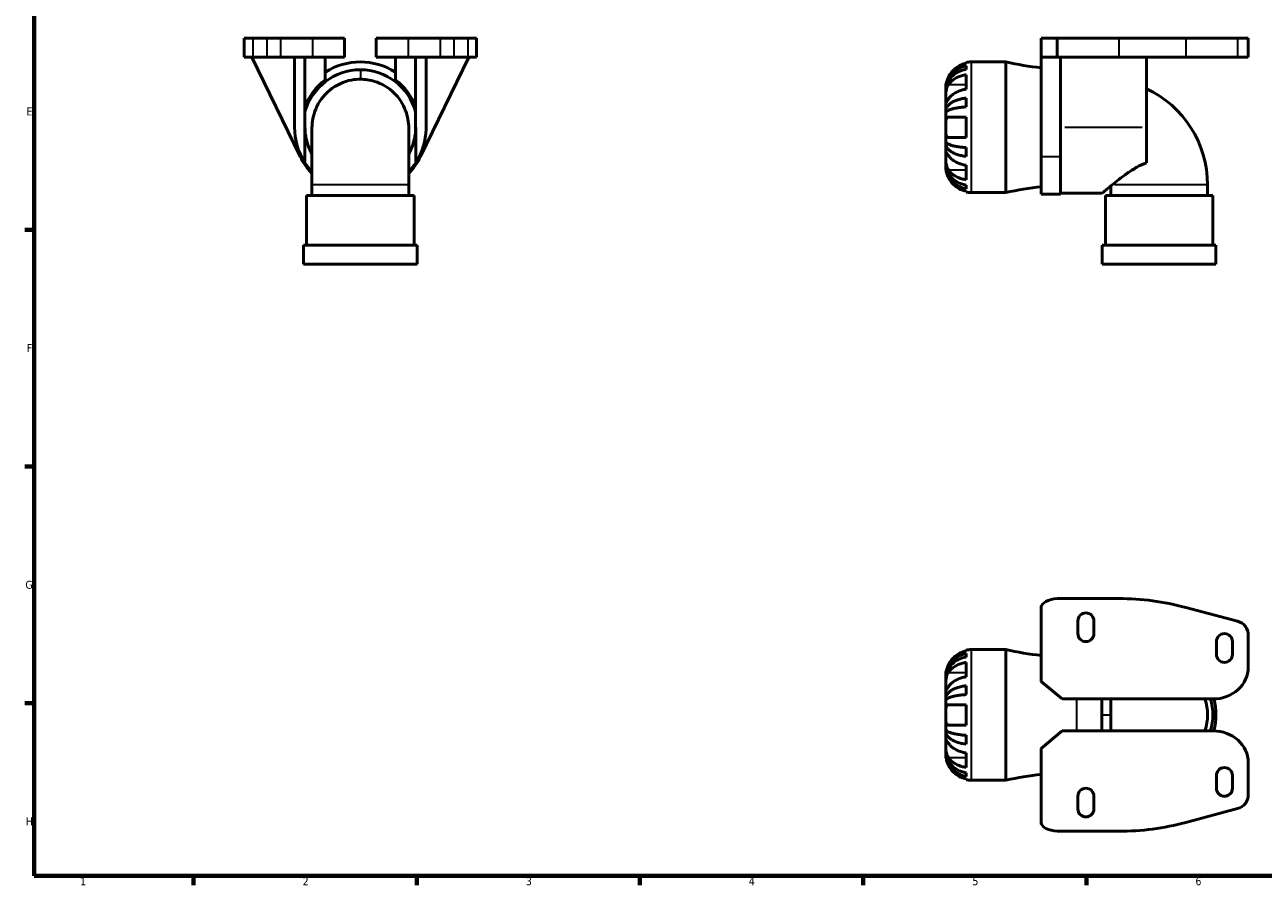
# Model space of a CAD drawing. Header units: millimetres. Extents: x 0 to 903, y 0 to 594.
# Tile 1 of 5: x 17 to 406, y 17 to 287. Entities that reach past the tile are written whole.
import ezdxf

# ---------------------------------------------------------------- set-up
doc = ezdxf.new("R2010")
doc.units = ezdxf.units.MM
for name, color, linetype, lineweight in [('Border (ISO)', 7, 'Continuous', 70), ('Visible (ISO)', 7, 'Continuous', 50), ('Visible Narrow (ISO)', 7, 'Continuous', 35)]:
    doc.layers.add(name, color=color, linetype=linetype, lineweight=lineweight)
doc.styles.add('Note Text (ISO)', font='tahoma.ttf')

# ---------------------------------------------------------------- blocks, each defined once
blk = doc.blocks.new('Borders Default Border')
at = {"layer": 'Border (ISO)'}
for p, q in [((20, 222.75), (17.1, 222.75)), ((20, 148.5), (17.1, 148.5)), ((20, 74.25), (17.1, 74.25)), ((70.08, 20), (70.08, 17.1)), ((140.17, 20), (140.17, 17.1)), ((210.25, 20), (210.25, 17.1)), ((280.33, 20), (280.33, 17.1)), ((350.42, 20), (350.42, 17.1))]:
    blk.add_line(p, q, dxfattribs=at)
at = {"layer": 'Border (ISO)', "flags": 128}
blk.add_lwpolyline([(20, 20), (20, 574), (821, 574), (821, 20), (20, 20)], dxfattribs=at)
at = {"layer": 'Border (ISO)', "color": 232, "true_color": 0xca0064, "char_height": 2.5, "attachment_point": 7, "style": 'Note Text (ISO)'}
for s, insert in [('E', (17.64, 258.63)), ('F', (17.7, 184.38)), ('G', (17.31, 110.08)), ('H', (17.44, 35.88)), ('1', (34.48, 17.1)), ('2', (104.37, 17.1)), ('3', (174.43, 17.05)), ('4', (244.42, 17.1)), ('5', (314.64, 17.05)), ('6', (384.66, 17.05))]:
    blk.add_mtext(s, dxfattribs=dict(at, insert=insert))

msp = doc.modelspace()

# ---------------------------------------------------------------- linework, layer by layer
at = {"layer": 'Visible (ISO)'}
for p, q in [((85.959, 282.927), (85.959, 276.927)), ((85.959, 282.927), (88.716, 282.927)), ((93.063, 282.927), (88.716, 282.927)), ((93.063, 282.927), (97.434, 282.927)), ((107.459, 282.927), (97.434, 282.927)), ((107.459, 282.927), (117.459, 282.927)), ((117.459, 282.927), (117.459, 276.927)), ((137.459, 282.927), (127.459, 282.927)), ((127.459, 282.927), (127.459, 276.927)), ((137.459, 282.927), (147.483, 282.927)), ((151.854, 282.927), (147.483, 282.927)), ((151.854, 282.927), (156.201, 282.927)), ((158.959, 282.927), (156.201, 282.927)), ((158.959, 282.927), (158.959, 276.927)), ((336.262, 282.927), (336.262, 277.427)), ((336.262, 282.927), (341.262, 282.927)), ((341.262, 282.927), (341.262, 276.927)), ((360.624, 282.927), (341.262, 282.927)), ((360.624, 282.927), (381.604, 282.927)), ((397.904, 282.927), (381.604, 282.927)), ((397.904, 282.927), (401.262, 282.927)), ((401.262, 282.927), (401.262, 276.927)), ((85.959, 276.927), (88.716, 276.927)), ((88.424, 276.927), (103.583, 245.75)), ((93.063, 276.927), (88.716, 276.927)), ((93.063, 276.927), (97.434, 276.927)), ((107.459, 276.927), (97.434, 276.927)), ((101.795, 276.927), (101.795, 254.927)), ((105.084, 254.927), (105.084, 276.927)), ((107.459, 276.927), (117.459, 276.927)), ((111.459, 269.802), (111.459, 276.927)), ((137.459, 276.927), (127.459, 276.927)), ((133.459, 276.927), (133.459, 269.802)), ((137.459, 276.927), (147.483, 276.927)), ((139.826, 276.927), (139.826, 254.927)), ((141.334, 245.75), (156.493, 276.927)), ((143.115, 254.377), (143.115, 276.927)), ((151.854, 276.927), (147.483, 276.927)), ((151.854, 276.927), (156.201, 276.927)), ((158.959, 276.927), (156.201, 276.927)), ((336.262, 277.427), (336.366, 277.427)), ((336.262, 245.75), (336.262, 277.427)), ((336.29, 276.927), (341.262, 276.927)), ((360.624, 276.927), (341.262, 276.927)), ((342.262, 276.927), (342.262, 245.75)), ((360.624, 276.927), (381.604, 276.927)), ((369.262, 276.927), (369.262, 254.927)), ((397.904, 276.927), (381.604, 276.927)), ((397.904, 276.927), (401.262, 276.927)), ((312.662, 275.012), (312.662, 275.266)), ((312.662, 273.095), (312.662, 274.239)), ((325.162, 275.427), (314.262, 275.427)), ((325.162, 275.427), (325.162, 234.427)), ((312.662, 266.867), (312.662, 271.392)), ((306.262, 267.427), (306.262, 266.623)), ((306.262, 266.623), (306.262, 266.317)), ((306.262, 266.623), (306.27, 266.623)), ((306.262, 266.317), (306.262, 263.766)), ((306.262, 263.766), (306.262, 260.078)), ((312.662, 261.308), (312.662, 264.07)), ((306.262, 260.078), (306.262, 259.339)), ((306.262, 260.078), (306.821, 260.078)), ((306.262, 259.339), (306.262, 254.927)), ((312.662, 251.727), (312.662, 258.127)), ((105.066, 243.77), (105.066, 254.927)), ((105.066, 254.927), (105.084, 254.927)), ((107.265, 254.701), (107.265, 236.887)), ((137.652, 236.887), (137.652, 254.701)), ((139.826, 254.927), (139.851, 254.927)), ((139.826, 254.423), (139.826, 254.927)), ((139.851, 254.927), (139.851, 243.77)), ((306.262, 254.927), (306.262, 250.516)), ((369.262, 243.77), (369.262, 254.927)), ((306.262, 250.516), (306.262, 249.777)), ((306.262, 249.777), (306.262, 246.089)), ((306.262, 249.777), (306.821, 249.777)), ((306.262, 246.089), (306.262, 243.538)), ((312.662, 245.784), (312.662, 248.546)), ((336.262, 245.75), (336.262, 233.939)), ((342.262, 233.939), (342.262, 245.75)), ((306.262, 243.538), (306.262, 243.232)), ((306.262, 243.232), (306.262, 242.427)), ((306.262, 243.232), (306.27, 243.232)), ((312.662, 238.462), (312.662, 242.988)), ((105.577, 233.527), (139.34, 233.527)), ((105.577, 233.527), (105.577, 217.927)), ((107.265, 233.527), (107.265, 236.887)), ((137.652, 233.527), (137.652, 236.887)), ((139.34, 233.527), (139.34, 217.927)), ((312.662, 235.616), (312.662, 236.76)), ((312.662, 234.589), (312.662, 234.842)), ((325.162, 234.427), (314.262, 234.427)), ((336.262, 233.939), (342.262, 233.939)), ((342.262, 234.264), (355.416, 234.264)), ((356.38, 233.527), (390.144, 233.527)), ((356.38, 233.527), (356.38, 217.927)), ((358.068, 233.527), (358.068, 236.507)), ((388.456, 233.527), (388.456, 236.887)), ((390.144, 233.527), (390.144, 217.927)), ((104.612, 217.927), (140.305, 217.927)), ((104.612, 217.927), (104.612, 211.927)), ((140.305, 217.927), (140.305, 211.927)), ((355.416, 217.927), (391.109, 217.927)), ((355.416, 217.927), (355.416, 211.927)), ((391.109, 217.927), (391.109, 211.927)), ((104.612, 211.927), (140.305, 211.927)), ((355.416, 211.927), (391.109, 211.927)), ((360.624, 107.029), (341.262, 107.029)), ((336.262, 104.806), (336.366, 104.806)), ((336.262, 104.306), (336.262, 104.806)), ((336.262, 104.306), (336.262, 81.029)), ((397.904, 99.924), (381.604, 104.271)), ((347.762, 100.029), (347.762, 96.029)), ((352.762, 96.029), (352.762, 100.029)), ((391.262, 93.529), (391.262, 89.529)), ((396.262, 89.529), (396.262, 93.529)), ((401.262, 85.529), (401.262, 95.553)), ((312.662, 90.614), (312.662, 90.867)), ((312.662, 88.696), (312.662, 89.84)), ((325.162, 91.029), (314.262, 91.029)), ((325.162, 91.029), (325.162, 50.029)), ((312.662, 82.468), (312.662, 86.994)), ((306.262, 83.029), (306.262, 82.224)), ((306.262, 82.224), (306.262, 81.918)), ((306.262, 82.224), (306.27, 82.224)), ((306.262, 81.918), (306.262, 79.368)), ((306.262, 79.368), (306.262, 75.679)), ((312.662, 76.91), (312.662, 79.672)), ((336.262, 81.029), (342.817, 75.529)), ((306.262, 75.679), (306.262, 74.94)), ((306.262, 75.679), (306.821, 75.679)), ((306.262, 74.94), (306.262, 70.529)), ((342.817, 75.529), (390.21, 75.529)), ((355.222, 75.529), (355.222, 65.529)), ((306.262, 70.529), (306.262, 66.117)), ((312.662, 67.329), (312.662, 73.729)), ((306.262, 66.117), (306.262, 65.378)), ((306.262, 65.378), (306.262, 61.69)), ((306.262, 65.378), (306.821, 65.378)), ((312.662, 61.386), (312.662, 64.148)), ((336.262, 60.029), (342.817, 65.529)), ((342.817, 65.529), (390.21, 65.529)), ((306.262, 61.69), (306.262, 59.139)), ((306.262, 59.139), (306.262, 58.833)), ((306.262, 58.833), (306.262, 58.029)), ((306.262, 58.833), (306.27, 58.833)), ((312.662, 54.064), (312.662, 58.589)), ((336.262, 36.751), (336.262, 60.029)), ((401.262, 55.529), (401.262, 45.505)), ((312.662, 51.217), (312.662, 52.361)), ((391.262, 47.529), (391.262, 51.529)), ((396.262, 51.529), (396.262, 47.529)), ((312.662, 50.19), (312.662, 50.444)), ((325.162, 50.029), (314.262, 50.029)), ((347.762, 41.029), (347.762, 45.029)), ((352.762, 45.029), (352.762, 41.029)), ((397.904, 41.133), (381.604, 36.787)), ((336.262, 36.251), (336.262, 36.751)), ((336.262, 36.251), (336.366, 36.251)), ((360.624, 34.029), (341.262, 34.029))]:
    msp.add_line(p, q, dxfattribs=at)
for centre, radius, start, end in [((122.459, 254.927), 18.04, 15.69432, 164.39185), ((122.459, 254.927), 20.5, 57.54851, 122.45149), ((314.262, 267.427), 8, 90, 101.53696), ((347.302, 373.827), 100.86, 257.31962, 263.71589), ((122.459, 254.927), 18.5, 126.48374, 159.91369), ((122.459, 254.927), 18.5, 20.15221, 53.51626), ((355.222, 236.887), 33.234, 0, 65.00984), ((122.459, 254.927), 20.663, 180, 212.67944), ((122.459, 254.927), 20.663, 327.32056, 358.47487), ((122.459, 254.927), 20.988, 205.93024, 223.62051), ((122.459, 254.927), 20.988, 316.37949, 334.06976), ((314.262, 242.427), 8, 258.46304, 270), ((347.302, 136.027), 100.86, 96.28411, 102.68038), ((350.262, 100.029), 2.5, 0, 180), ((350.262, 96.029), 2.5, 180, 0), ((393.762, 93.529), 2.5, 0, 180), ((314.262, 83.029), 8, 90, 101.53696), ((347.302, 189.429), 100.86, 257.31962, 263.71589), ((393.762, 89.529), 2.5, 180, 0), ((373.262, 70.529), 15.194, 340.78684, 19.21316), ((373.262, 70.529), 16.882, 342.77198, 17.22802), ((373.262, 70.529), 17.847, 343.7253, 16.2747), ((347.302, -48.371), 100.86, 96.28411, 102.68038), ((393.762, 51.529), 2.5, 0, 180), ((314.262, 58.029), 8, 258.46304, 270), ((350.262, 45.029), 2.5, 0, 180), ((393.762, 47.529), 2.5, 180, 0), ((350.262, 41.029), 2.5, 180, 0)]:
    msp.add_arc(centre, radius, start, end, dxfattribs=at)
for centre, major_axis, ratio, start_param, end_param in [((341.262, 276.998), (-3.64, -3.864), 0.8871166, 5.3231237, 5.422517), ((341.262, 104.598), (-4.997, -0.381), 0.4840764, 4.675513, 6.2463093), ((360.509, 6.954), (-0.603, -100.073), 0.899324, 2.9117091, 3.1470155), ((395.736, 94.783), (-4.61, -3.542), 0.8599846, 2.557727, 3.7254583), ((390.21, 85.529), (-11.052, 0), 0.9048271, 1.5707963, 3.1415927), ((390.21, 55.529), (-11.052, 0), 0.9048271, 3.1415927, 4.712389), ((395.736, 46.274), (-4.61, 3.542), 0.8599846, 2.557727, 3.7254583), ((341.262, 36.46), (-4.997, 0.381), 0.4840764, 0.036876, 1.6076724), ((360.509, 134.104), (-0.603, 100.073), 0.899324, 3.1361698, 3.3714762)]:
    msp.add_ellipse(centre, major_axis=major_axis, ratio=ratio, start_param=start_param, end_param=end_param, dxfattribs=at)
for points, knots in [([(306.262, 266.623), (306.262, 267.104), (306.311, 267.629), (306.522, 268.658), (306.683, 269.161), (307.062, 270.048), (307.314, 270.514), (307.912, 271.383), (308.26, 271.786), (308.958, 272.464), (309.374, 272.8), (310.268, 273.379), (310.748, 273.623), (311.648, 273.984), (312.149, 274.137), (312.662, 274.239)], [3.5727317, 3.5727317, 3.5727317, 3.5727317, 3.721745, 3.721745, 3.8707582, 3.8707582, 4.019183, 4.019183, 4.1676079, 4.1676079, 4.3157226, 4.3157226, 4.4638373, 4.4638373, 4.6079695, 4.6079695, 4.6079695, 4.6079695]), ([(312.662, 273.095), (312.149, 273.004), (311.648, 272.868), (310.748, 272.547), (310.268, 272.33), (309.374, 271.814), (308.958, 271.515), (308.26, 270.912), (307.912, 270.553), (307.314, 269.78), (307.062, 269.365), (306.683, 268.576), (306.522, 268.128), (306.311, 267.212), (306.262, 266.745), (306.262, 266.317)], [0.1517731, 0.1517731, 0.1517731, 0.1517731, 0.2959053, 0.2959053, 0.44402, 0.44402, 0.5921347, 0.5921347, 0.7405595, 0.7405595, 0.8889844, 0.8889844, 1.0379976, 1.0379976, 1.1870108, 1.1870108, 1.1870108, 1.1870108]), ([(312.662, 275.012), (312.154, 274.907), (311.658, 274.75), (310.763, 274.377), (310.284, 274.124), (309.391, 273.522), (308.976, 273.174), (308.276, 272.468), (307.927, 272.046), (307.42, 271.279), (307.235, 270.952), (307.08, 270.627)], [0.1517835, 0.1517835, 0.1517835, 0.1517835, 0.29453183, 0.29453183, 0.44272575, 0.44272575, 0.59091966, 0.59091966, 0.74090906, 0.74090906, 0.84386421, 0.84386421, 0.84386421, 0.84386421]), ([(107.265, 254.701), (107.267, 256.726), (107.665, 258.745), (109.398, 262.93), (110.941, 265.004), (114.851, 268.193), (117.226, 269.291), (120.624, 269.916), (121.541, 269.999), (122.459, 269.999)], [1.5559259, 1.5559259, 1.5559259, 1.5559259, 1.9556757, 1.9556757, 2.4541009, 2.4541009, 2.9589641, 2.9589641, 3.1415927, 3.1415927, 3.1415927, 3.1415927]), ([(122.459, 269.999), (123.966, 269.999), (125.473, 269.772), (129.219, 268.619), (131.35, 267.349), (134.661, 264.1), (135.901, 262.189), (137.322, 258.381), (137.649, 256.544), (137.65, 254.701)], [-3.1415927, -3.1415927, -3.1415927, -3.1415927, -2.8415927, -2.8415927, -2.3615927, -2.3615927, -1.9196671, -1.9196671, -1.5559259, -1.5559259, -1.5559259, -1.5559259]), ([(307.08, 270.627), (307.014, 270.491), (306.952, 270.354), (306.805, 270.009), (306.726, 269.803), (306.589, 269.401), (306.531, 269.208), (306.417, 268.773), (306.37, 268.542), (306.292, 268.055), (306.275, 267.829), (306.26, 267.511), (306.262, 267.427), (306.262, 267.427)], [-0.5159245, -0.5159245, -0.5159245, -0.5159245, -0.47074715, -0.47074715, -0.40311077, -0.40311077, -0.33740557, -0.33740557, -0.24866964, -0.24866964, -0.12673966, -0.12673966, 0, 0, 0, 0]), ([(307.08, 268.292), (307.235, 268.521), (307.42, 268.752), (307.927, 269.294), (308.276, 269.593), (308.976, 270.092), (309.391, 270.339), (310.284, 270.764), (310.763, 270.943), (311.658, 271.207), (312.154, 271.318), (312.662, 271.392)], [4.03217579, 4.03217579, 4.03217579, 4.03217579, 4.13513094, 4.13513094, 4.28512034, 4.28512034, 4.43331426, 4.43331426, 4.58150818, 4.58150818, 4.72425651, 4.72425651, 4.72425651, 4.72425651]), ([(306.262, 263.766), (306.262, 263.914), (306.262, 264.075), (306.263, 264.434), (306.264, 264.631), (306.275, 265.156), (306.289, 265.491), (306.351, 266.147), (306.396, 266.46), (306.509, 266.974), (306.565, 267.177), (306.695, 267.559), (306.769, 267.736), (306.922, 268.041), (306.998, 268.172), (307.08, 268.292)], [0, 0, 0, 0, 0.0626039, 0.0626039, 0.12946018, 0.12946018, 0.23227607, 0.23227607, 0.32766079, 0.32766079, 0.39439512, 0.39439512, 0.45981717, 0.45981717, 0.51643089, 0.51643089, 0.51643089, 0.51643089]), ([(312.662, 266.867), (312.154, 266.793), (311.658, 266.681), (310.763, 266.418), (310.284, 266.239), (309.391, 265.813), (308.976, 265.567), (308.276, 265.068), (307.927, 264.769), (307.42, 264.227), (307.235, 263.996), (307.08, 263.766)], [0.1517835, 0.1517835, 0.1517835, 0.1517835, 0.29453183, 0.29453183, 0.44272575, 0.44272575, 0.59091966, 0.59091966, 0.74090906, 0.74090906, 0.84386421, 0.84386421, 0.84386421, 0.84386421]), ([(307.08, 263.766), (307.012, 263.667), (306.948, 263.573), (306.801, 263.361), (306.724, 263.25), (306.588, 263.066), (306.531, 262.992), (306.417, 262.862), (306.37, 262.825), (306.292, 262.834), (306.275, 262.916), (306.26, 263.231), (306.262, 263.467), (306.262, 263.766)], [-0.51605321, -0.51605321, -0.51605321, -0.51605321, -0.46927389, -0.46927389, -0.40272959, -0.40272959, -0.33754407, -0.33754407, -0.24860938, -0.24860938, -0.12674173, -0.12674173, 0, 0, 0, 0]), ([(306.262, 260.078), (306.262, 260.33), (306.311, 260.605), (306.522, 261.145), (306.683, 261.409), (307.062, 261.874), (307.314, 262.118), (307.912, 262.573), (308.26, 262.785), (308.958, 263.14), (309.374, 263.316), (310.268, 263.62), (310.748, 263.748), (311.648, 263.937), (312.149, 264.017), (312.662, 264.07)], [3.5727317, 3.5727317, 3.5727317, 3.5727317, 3.721745, 3.721745, 3.8707582, 3.8707582, 4.019183, 4.019183, 4.1676079, 4.1676079, 4.3157226, 4.3157226, 4.4638373, 4.4638373, 4.6079695, 4.6079695, 4.6079695, 4.6079695]), ([(312.662, 261.308), (312.149, 261.282), (311.648, 261.243), (310.748, 261.149), (310.268, 261.086), (309.374, 260.936), (308.958, 260.849), (308.26, 260.674), (307.912, 260.57), (307.314, 260.345), (307.062, 260.225), (306.683, 259.995), (306.522, 259.865), (306.311, 259.599), (306.262, 259.463), (306.262, 259.339)], [0.1517731, 0.1517731, 0.1517731, 0.1517731, 0.2959053, 0.2959053, 0.44402, 0.44402, 0.5921347, 0.5921347, 0.7405595, 0.7405595, 0.8889844, 0.8889844, 1.0379976, 1.0379976, 1.1870108, 1.1870108, 1.1870108, 1.1870108]), ([(306.262, 254.927), (306.262, 255.332), (306.261, 255.732), (306.273, 256.428), (306.285, 256.725), (306.342, 257.238), (306.386, 257.451), (306.498, 257.743), (306.554, 257.841), (306.684, 257.993), (306.757, 258.047), (306.913, 258.112), (306.994, 258.127), (307.08, 258.127)], [-2.21111993, -2.21111993, -2.21111993, -2.21111993, -2.0898399, -2.0898399, -1.98614814, -1.98614814, -1.88775858, -1.88775858, -1.81973063, -1.81973063, -1.75376732, -1.75376732, -1.69399568, -1.69399568, -1.69399568, -1.69399568]), ([(307.08, 258.127), (307.235, 258.127), (307.42, 258.127), (307.927, 258.127), (308.276, 258.127), (308.976, 258.127), (309.391, 258.127), (310.284, 258.127), (310.763, 258.127), (311.658, 258.127), (312.154, 258.127), (312.662, 258.127)], [4.03217579, 4.03217579, 4.03217579, 4.03217579, 4.13513094, 4.13513094, 4.28512034, 4.28512034, 4.43331426, 4.43331426, 4.58150818, 4.58150818, 4.72425651, 4.72425651, 4.72425651, 4.72425651]), ([(105.084, 254.927), (105.084, 254.218), (105.124, 253.611), (105.249, 252.469), (105.335, 251.936), (105.661, 250.356), (105.969, 249.343), (106.64, 247.709), (106.933, 247.098), (107.265, 246.499)], [0, 0, 0, 0, 0.2128273, 0.2128273, 0.4256547, 0.4256547, 0.8513094, 0.8513094, 1.1091806, 1.1091806, 1.1091806, 1.1091806]), ([(137.652, 246.499), (137.984, 247.098), (138.277, 247.709), (138.948, 249.343), (139.256, 250.356), (139.582, 251.936), (139.668, 252.469), (139.778, 253.471), (139.811, 253.923), (139.826, 254.423)], [5.1534634, 5.1534634, 5.1534634, 5.1534634, 5.4113346, 5.4113346, 5.8369893, 5.8369893, 6.0498167, 6.0498167, 6.21045, 6.21045, 6.21045, 6.21045]), ([(307.08, 251.727), (307.014, 251.727), (306.952, 251.736), (306.805, 251.781), (306.726, 251.828), (306.589, 251.964), (306.531, 252.051), (306.417, 252.303), (306.37, 252.482), (306.292, 252.982), (306.275, 253.323), (306.26, 254.087), (306.262, 254.505), (306.262, 254.927)], [-0.5159245, -0.5159245, -0.5159245, -0.5159245, -0.47074715, -0.47074715, -0.40311077, -0.40311077, -0.33740557, -0.33740557, -0.24866964, -0.24866964, -0.12673966, -0.12673966, 0, 0, 0, 0]), ([(306.262, 250.516), (306.262, 250.391), (306.311, 250.256), (306.522, 249.99), (306.683, 249.859), (307.062, 249.63), (307.314, 249.51), (307.912, 249.285), (308.26, 249.18), (308.958, 249.005), (309.374, 248.918), (310.268, 248.769), (310.748, 248.706), (311.648, 248.612), (312.149, 248.573), (312.662, 248.546)], [3.5727317, 3.5727317, 3.5727317, 3.5727317, 3.721745, 3.721745, 3.8707582, 3.8707582, 4.019183, 4.019183, 4.1676079, 4.1676079, 4.3157226, 4.3157226, 4.4638373, 4.4638373, 4.6079695, 4.6079695, 4.6079695, 4.6079695]), ([(312.662, 245.784), (312.149, 245.838), (311.648, 245.918), (310.748, 246.107), (310.268, 246.235), (309.374, 246.539), (308.958, 246.715), (308.26, 247.07), (307.912, 247.281), (307.314, 247.737), (307.062, 247.981), (306.683, 248.446), (306.522, 248.71), (306.311, 249.249), (306.262, 249.525), (306.262, 249.777)], [0.1517731, 0.1517731, 0.1517731, 0.1517731, 0.2959053, 0.2959053, 0.44402, 0.44402, 0.5921347, 0.5921347, 0.7405595, 0.7405595, 0.8889844, 0.8889844, 1.0379976, 1.0379976, 1.1870108, 1.1870108, 1.1870108, 1.1870108]), ([(312.662, 251.727), (312.154, 251.727), (311.658, 251.727), (310.763, 251.727), (310.284, 251.727), (309.391, 251.727), (308.976, 251.727), (308.276, 251.727), (307.927, 251.727), (307.42, 251.727), (307.235, 251.727), (307.08, 251.727)], [0.1517835, 0.1517835, 0.1517835, 0.1517835, 0.29453183, 0.29453183, 0.44272575, 0.44272575, 0.59091966, 0.59091966, 0.74090906, 0.74090906, 0.84386421, 0.84386421, 0.84386421, 0.84386421]), ([(307.08, 241.563), (307.012, 241.663), (306.948, 241.77), (306.801, 242.047), (306.724, 242.224), (306.588, 242.6), (306.531, 242.796), (306.417, 243.281), (306.37, 243.572), (306.292, 244.27), (306.275, 244.67), (306.26, 245.435), (306.262, 245.79), (306.262, 246.089)], [-0.51605321, -0.51605321, -0.51605321, -0.51605321, -0.46927389, -0.46927389, -0.40272959, -0.40272959, -0.33754407, -0.33754407, -0.24860938, -0.24860938, -0.12674173, -0.12674173, 0, 0, 0, 0]), ([(306.262, 246.089), (306.262, 246.236), (306.262, 246.369), (306.263, 246.609), (306.264, 246.713), (306.275, 246.923), (306.289, 246.999), (306.351, 247.039), (306.396, 247.012), (306.509, 246.891), (306.565, 246.82), (306.695, 246.644), (306.769, 246.54), (306.922, 246.32), (306.998, 246.208), (307.08, 246.089)], [0, 0, 0, 0, 0.0626039, 0.0626039, 0.12946018, 0.12946018, 0.23227607, 0.23227607, 0.32766079, 0.32766079, 0.39439512, 0.39439512, 0.45981717, 0.45981717, 0.51643089, 0.51643089, 0.51643089, 0.51643089]), ([(307.08, 246.089), (307.235, 245.859), (307.42, 245.628), (307.927, 245.086), (308.276, 244.787), (308.976, 244.288), (309.391, 244.041), (310.284, 243.616), (310.763, 243.437), (311.658, 243.173), (312.154, 243.062), (312.662, 242.988)], [4.0321761, 4.0321761, 4.0321761, 4.0321761, 4.13513125, 4.13513125, 4.28512065, 4.28512065, 4.43331457, 4.43331457, 4.58150849, 4.58150849, 4.72425682, 4.72425682, 4.72425682, 4.72425682]), ([(355.416, 234.264), (355.416, 234.264), (355.538, 234.369), (356.026, 234.789), (356.392, 235.103), (357.329, 235.894), (357.901, 236.372), (359.187, 237.422), (359.901, 237.993), (361.425, 239.169), (362.299, 239.821), (364.186, 241.129), (365.2, 241.786), (367.224, 242.914), (368.224, 243.398), (369.262, 243.77)], [2.9469792, 2.9469792, 2.9469792, 2.9469792, 3.305461, 3.305461, 3.6639428, 3.6639428, 4.0224246, 4.0224246, 4.3809064, 4.3809064, 4.7591694, 4.7591694, 5.1374324, 5.1374324, 5.4769951, 5.4769951, 5.4769951, 5.4769951]), ([(107.265, 240.923), (106.802, 241.426), (106.391, 241.922), (105.632, 242.914), (105.305, 243.398), (105.066, 243.77)], [4.84557838, 4.84557838, 4.84557838, 4.84557838, 5.13743236, 5.13743236, 5.47699509, 5.47699509, 5.47699509, 5.47699509]), ([(139.851, 243.77), (139.612, 243.398), (139.285, 242.914), (138.526, 241.922), (138.116, 241.426), (137.652, 240.923)], [0.41696326, 0.41696326, 0.41696326, 0.41696326, 0.75652599, 0.75652599, 1.04837997, 1.04837997, 1.04837997, 1.04837997]), ([(306.262, 243.538), (306.262, 243.11), (306.311, 242.642), (306.522, 241.727), (306.683, 241.279), (307.062, 240.489), (307.314, 240.075), (307.912, 239.302), (308.26, 238.943), (308.958, 238.34), (309.374, 238.041), (310.268, 237.525), (310.748, 237.308), (311.648, 236.987), (312.149, 236.85), (312.662, 236.76)], [3.5727327, 3.5727327, 3.5727327, 3.5727327, 3.7217459, 3.7217459, 3.8707592, 3.8707592, 4.019184, 4.019184, 4.1676089, 4.1676089, 4.3157236, 4.3157236, 4.4638383, 4.4638383, 4.6079705, 4.6079705, 4.6079705, 4.6079705]), ([(312.662, 235.616), (312.149, 235.718), (311.648, 235.871), (310.748, 236.232), (310.268, 236.475), (309.374, 237.055), (308.958, 237.391), (308.26, 238.068), (307.912, 238.472), (307.314, 239.341), (307.062, 239.806), (306.683, 240.693), (306.522, 241.197), (306.311, 242.226), (306.262, 242.751), (306.262, 243.232)], [0.1517731, 0.1517731, 0.1517731, 0.1517731, 0.2959053, 0.2959053, 0.44402, 0.44402, 0.5921347, 0.5921347, 0.7405595, 0.7405595, 0.8889844, 0.8889844, 1.0379976, 1.0379976, 1.1870108, 1.1870108, 1.1870108, 1.1870108]), ([(306.262, 242.427), (306.262, 242.427), (306.262, 242.402), (306.264, 242.298), (306.265, 242.214), (306.283, 241.922), (306.307, 241.672), (306.4, 241.164), (306.451, 240.939), (306.562, 240.544), (306.612, 240.383), (306.722, 240.067), (306.78, 239.913), (306.916, 239.58), (306.995, 239.403), (307.08, 239.227)], [0, 0, 0, 0, 0.06960453, 0.06960453, 0.14559569, 0.14559569, 0.26884906, 0.26884906, 0.35168426, 0.35168426, 0.40551291, 0.40551291, 0.45571277, 0.45571277, 0.51333093, 0.51333093, 0.51333093, 0.51333093]), ([(312.662, 238.462), (312.154, 238.537), (311.658, 238.648), (310.763, 238.912), (310.284, 239.091), (309.391, 239.516), (308.976, 239.763), (308.276, 240.261), (307.927, 240.56), (307.42, 241.103), (307.235, 241.334), (307.08, 241.563)], [0.1517835, 0.1517835, 0.1517835, 0.1517835, 0.29453183, 0.29453183, 0.44272575, 0.44272575, 0.59091966, 0.59091966, 0.74090906, 0.74090906, 0.84386421, 0.84386421, 0.84386421, 0.84386421]), ([(307.08, 239.227), (307.235, 238.903), (307.42, 238.576), (307.927, 237.809), (308.276, 237.387), (308.976, 236.681), (309.391, 236.332), (310.284, 235.731), (310.763, 235.478), (311.658, 235.105), (312.154, 234.947), (312.662, 234.842)], [4.03222394, 4.03222394, 4.03222394, 4.03222394, 4.13517909, 4.13517909, 4.28516849, 4.28516849, 4.43336241, 4.43336241, 4.58155632, 4.58155632, 4.72430465, 4.72430465, 4.72430465, 4.72430465]), ([(306.262, 82.224), (306.262, 82.705), (306.311, 83.231), (306.522, 84.259), (306.683, 84.763), (307.062, 85.65), (307.314, 86.115), (307.912, 86.984), (308.26, 87.388), (308.958, 88.065), (309.374, 88.401), (310.268, 88.981), (310.748, 89.224), (311.648, 89.586), (312.149, 89.739), (312.662, 89.84)], [3.5727317, 3.5727317, 3.5727317, 3.5727317, 3.721745, 3.721745, 3.8707582, 3.8707582, 4.019183, 4.019183, 4.1676079, 4.1676079, 4.3157226, 4.3157226, 4.4638373, 4.4638373, 4.6079695, 4.6079695, 4.6079695, 4.6079695]), ([(312.662, 90.614), (312.154, 90.509), (311.658, 90.351), (310.763, 89.978), (310.284, 89.725), (309.391, 89.124), (308.976, 88.775), (308.276, 88.07), (307.927, 87.647), (307.42, 86.88), (307.235, 86.553), (307.08, 86.229)], [0.1517835, 0.1517835, 0.1517835, 0.1517835, 0.29453183, 0.29453183, 0.44272575, 0.44272575, 0.59091966, 0.59091966, 0.74090906, 0.74090906, 0.84386421, 0.84386421, 0.84386421, 0.84386421]), ([(307.08, 86.229), (307.014, 86.093), (306.952, 85.955), (306.805, 85.611), (306.726, 85.404), (306.589, 85.003), (306.531, 84.81), (306.417, 84.375), (306.37, 84.144), (306.292, 83.656), (306.275, 83.431), (306.26, 83.112), (306.262, 83.029), (306.262, 83.029)], [-0.5159245, -0.5159245, -0.5159245, -0.5159245, -0.47074715, -0.47074715, -0.40311077, -0.40311077, -0.33740557, -0.33740557, -0.24866964, -0.24866964, -0.12673966, -0.12673966, 0, 0, 0, 0]), ([(312.662, 88.696), (312.149, 88.606), (311.648, 88.47), (310.748, 88.148), (310.268, 87.931), (309.374, 87.415), (308.958, 87.116), (308.26, 86.514), (307.912, 86.154), (307.314, 85.381), (307.062, 84.967), (306.683, 84.177), (306.522, 83.729), (306.311, 82.814), (306.262, 82.346), (306.262, 81.918)], [0.1517731, 0.1517731, 0.1517731, 0.1517731, 0.2959053, 0.2959053, 0.44402, 0.44402, 0.5921347, 0.5921347, 0.7405595, 0.7405595, 0.8889844, 0.8889844, 1.0379976, 1.0379976, 1.1870108, 1.1870108, 1.1870108, 1.1870108]), ([(307.08, 83.893), (307.235, 84.122), (307.42, 84.354), (307.927, 84.896), (308.276, 85.195), (308.976, 85.694), (309.391, 85.94), (310.284, 86.366), (310.763, 86.544), (311.658, 86.808), (312.154, 86.92), (312.662, 86.994)], [4.03217579, 4.03217579, 4.03217579, 4.03217579, 4.13513094, 4.13513094, 4.28512034, 4.28512034, 4.43331426, 4.43331426, 4.58150818, 4.58150818, 4.72425651, 4.72425651, 4.72425651, 4.72425651]), ([(306.262, 79.368), (306.262, 79.515), (306.262, 79.677), (306.263, 80.035), (306.264, 80.233), (306.275, 80.757), (306.289, 81.093), (306.351, 81.748), (306.396, 82.062), (306.509, 82.576), (306.565, 82.779), (306.695, 83.16), (306.769, 83.337), (306.922, 83.642), (306.998, 83.773), (307.08, 83.893)], [0, 0, 0, 0, 0.0626039, 0.0626039, 0.12946018, 0.12946018, 0.23227607, 0.23227607, 0.32766079, 0.32766079, 0.39439512, 0.39439512, 0.45981717, 0.45981717, 0.51643089, 0.51643089, 0.51643089, 0.51643089]), ([(312.662, 82.468), (312.154, 82.394), (311.658, 82.283), (310.763, 82.019), (310.284, 81.84), (309.391, 81.415), (308.976, 81.168), (308.276, 80.669), (307.927, 80.37), (307.42, 79.828), (307.235, 79.597), (307.08, 79.368)], [0.1517835, 0.1517835, 0.1517835, 0.1517835, 0.29453183, 0.29453183, 0.44272575, 0.44272575, 0.59091966, 0.59091966, 0.74090906, 0.74090906, 0.84386421, 0.84386421, 0.84386421, 0.84386421]), ([(307.08, 79.368), (307.012, 79.268), (306.948, 79.174), (306.801, 78.962), (306.724, 78.852), (306.588, 78.667), (306.531, 78.593), (306.417, 78.464), (306.37, 78.427), (306.292, 78.436), (306.275, 78.517), (306.26, 78.832), (306.262, 79.069), (306.262, 79.368)], [-0.51605321, -0.51605321, -0.51605321, -0.51605321, -0.46927389, -0.46927389, -0.40272959, -0.40272959, -0.33754407, -0.33754407, -0.24860938, -0.24860938, -0.12674173, -0.12674173, 0, 0, 0, 0]), ([(306.262, 75.679), (306.262, 75.932), (306.311, 76.207), (306.522, 76.746), (306.683, 77.01), (307.062, 77.475), (307.314, 77.719), (307.912, 78.175), (308.26, 78.386), (308.958, 78.741), (309.374, 78.917), (310.268, 79.221), (310.748, 79.349), (311.648, 79.538), (312.149, 79.619), (312.662, 79.672)], [3.5727317, 3.5727317, 3.5727317, 3.5727317, 3.721745, 3.721745, 3.8707582, 3.8707582, 4.019183, 4.019183, 4.1676079, 4.1676079, 4.3157226, 4.3157226, 4.4638373, 4.4638373, 4.6079695, 4.6079695, 4.6079695, 4.6079695]), ([(312.662, 76.91), (312.149, 76.884), (311.648, 76.844), (310.748, 76.751), (310.268, 76.688), (309.374, 76.538), (308.958, 76.451), (308.26, 76.276), (307.912, 76.171), (307.314, 75.947), (307.062, 75.826), (306.683, 75.597), (306.522, 75.467), (306.311, 75.201), (306.262, 75.065), (306.262, 74.94)], [0.1517731, 0.1517731, 0.1517731, 0.1517731, 0.2959053, 0.2959053, 0.44402, 0.44402, 0.5921347, 0.5921347, 0.7405595, 0.7405595, 0.8889844, 0.8889844, 1.0379976, 1.0379976, 1.1870108, 1.1870108, 1.1870108, 1.1870108]), ([(358.066, 70.529), (358.066, 72.036), (358.066, 73.543), (358.066, 75.167), (358.066, 75.348), (358.066, 75.529)], [-3.14159265, -3.14159265, -3.14159265, -3.14159265, -2.84159265, -2.84159265, -2.80352905, -2.80352905, -2.80352905, -2.80352905]), ([(307.08, 67.329), (307.014, 67.329), (306.952, 67.337), (306.805, 67.382), (306.726, 67.429), (306.589, 67.566), (306.531, 67.653), (306.417, 67.905), (306.37, 68.084), (306.292, 68.583), (306.275, 68.924), (306.26, 69.688), (306.262, 70.106), (306.262, 70.529)], [-0.5159245, -0.5159245, -0.5159245, -0.5159245, -0.47074715, -0.47074715, -0.40311077, -0.40311077, -0.33740557, -0.33740557, -0.24866964, -0.24866964, -0.12673966, -0.12673966, 0, 0, 0, 0]), ([(306.262, 70.529), (306.262, 70.933), (306.261, 71.333), (306.273, 72.029), (306.285, 72.327), (306.342, 72.839), (306.386, 73.053), (306.498, 73.345), (306.554, 73.443), (306.684, 73.594), (306.757, 73.648), (306.913, 73.714), (306.994, 73.729), (307.08, 73.729)], [-2.21111993, -2.21111993, -2.21111993, -2.21111993, -2.0898399, -2.0898399, -1.98614814, -1.98614814, -1.88775858, -1.88775858, -1.81973063, -1.81973063, -1.75376732, -1.75376732, -1.69399568, -1.69399568, -1.69399568, -1.69399568]), ([(307.08, 73.729), (307.235, 73.729), (307.42, 73.729), (307.927, 73.729), (308.276, 73.729), (308.976, 73.729), (309.391, 73.729), (310.284, 73.729), (310.763, 73.729), (311.658, 73.729), (312.154, 73.729), (312.662, 73.729)], [4.03217579, 4.03217579, 4.03217579, 4.03217579, 4.13513094, 4.13513094, 4.28512034, 4.28512034, 4.43331426, 4.43331426, 4.58150818, 4.58150818, 4.72425651, 4.72425651, 4.72425651, 4.72425651]), ([(358.066, 65.53), (358.066, 66.267), (358.066, 67.023), (358.066, 68.694), (358.066, 69.611), (358.066, 70.529)], [2.80352905, 2.80352905, 2.80352905, 2.80352905, 2.95896414, 2.95896414, 3.14159265, 3.14159265, 3.14159265, 3.14159265]), ([(306.262, 66.117), (306.262, 65.993), (306.311, 65.857), (306.522, 65.591), (306.683, 65.461), (307.062, 65.231), (307.314, 65.111), (307.912, 64.886), (308.26, 64.782), (308.958, 64.607), (309.374, 64.52), (310.268, 64.37), (310.748, 64.307), (311.648, 64.214), (312.149, 64.174), (312.662, 64.148)], [3.5727317, 3.5727317, 3.5727317, 3.5727317, 3.721745, 3.721745, 3.8707582, 3.8707582, 4.019183, 4.019183, 4.1676079, 4.1676079, 4.3157226, 4.3157226, 4.4638373, 4.4638373, 4.6079695, 4.6079695, 4.6079695, 4.6079695]), ([(312.662, 67.329), (312.154, 67.329), (311.658, 67.329), (310.763, 67.329), (310.284, 67.329), (309.391, 67.329), (308.976, 67.329), (308.276, 67.329), (307.927, 67.329), (307.42, 67.329), (307.235, 67.329), (307.08, 67.329)], [0.1517835, 0.1517835, 0.1517835, 0.1517835, 0.29453183, 0.29453183, 0.44272575, 0.44272575, 0.59091966, 0.59091966, 0.74090906, 0.74090906, 0.84386421, 0.84386421, 0.84386421, 0.84386421]), ([(312.662, 61.386), (312.149, 61.439), (311.648, 61.519), (310.748, 61.709), (310.268, 61.836), (309.374, 62.14), (308.958, 62.316), (308.26, 62.671), (307.912, 62.883), (307.314, 63.338), (307.062, 63.582), (306.683, 64.047), (306.522, 64.311), (306.311, 64.851), (306.262, 65.126), (306.262, 65.378)], [0.1517731, 0.1517731, 0.1517731, 0.1517731, 0.2959053, 0.2959053, 0.44402, 0.44402, 0.5921347, 0.5921347, 0.7405595, 0.7405595, 0.8889844, 0.8889844, 1.0379976, 1.0379976, 1.1870108, 1.1870108, 1.1870108, 1.1870108]), ([(306.262, 61.69), (306.262, 61.838), (306.262, 61.97), (306.263, 62.21), (306.264, 62.315), (306.275, 62.525), (306.289, 62.6), (306.351, 62.641), (306.396, 62.613), (306.509, 62.492), (306.565, 62.422), (306.695, 62.246), (306.769, 62.142), (306.922, 61.922), (306.998, 61.81), (307.08, 61.69)], [0, 0, 0, 0, 0.0626039, 0.0626039, 0.12946018, 0.12946018, 0.23227607, 0.23227607, 0.32766079, 0.32766079, 0.39439512, 0.39439512, 0.45981717, 0.45981717, 0.51643089, 0.51643089, 0.51643089, 0.51643089]), ([(307.08, 57.164), (307.012, 57.264), (306.948, 57.371), (306.801, 57.649), (306.724, 57.826), (306.588, 58.201), (306.531, 58.398), (306.417, 58.882), (306.37, 59.173), (306.292, 59.871), (306.275, 60.271), (306.26, 61.036), (306.262, 61.391), (306.262, 61.69)], [-0.51605321, -0.51605321, -0.51605321, -0.51605321, -0.46927389, -0.46927389, -0.40272959, -0.40272959, -0.33754407, -0.33754407, -0.24860938, -0.24860938, -0.12674173, -0.12674173, 0, 0, 0, 0]), ([(306.262, 59.139), (306.262, 58.711), (306.311, 58.244), (306.522, 57.328), (306.683, 56.88), (307.062, 56.091), (307.314, 55.677), (307.912, 54.903), (308.26, 54.544), (308.958, 53.941), (309.374, 53.642), (310.268, 53.126), (310.748, 52.91), (311.648, 52.588), (312.149, 52.452), (312.662, 52.361)], [3.5727317, 3.5727317, 3.5727317, 3.5727317, 3.721745, 3.721745, 3.8707582, 3.8707582, 4.019183, 4.019183, 4.1676079, 4.1676079, 4.3157226, 4.3157226, 4.4638373, 4.4638373, 4.6079695, 4.6079695, 4.6079695, 4.6079695]), ([(312.662, 51.217), (312.149, 51.319), (311.648, 51.472), (310.748, 51.833), (310.268, 52.077), (309.374, 52.656), (308.958, 52.993), (308.26, 53.67), (307.912, 54.073), (307.314, 54.942), (307.062, 55.408), (306.683, 56.295), (306.522, 56.798), (306.311, 57.827), (306.262, 58.352), (306.262, 58.833)], [0.1517731, 0.1517731, 0.1517731, 0.1517731, 0.2959053, 0.2959053, 0.44402, 0.44402, 0.5921347, 0.5921347, 0.7405595, 0.7405595, 0.8889844, 0.8889844, 1.0379976, 1.0379976, 1.1870108, 1.1870108, 1.1870108, 1.1870108]), ([(307.08, 61.69), (307.235, 61.461), (307.42, 61.229), (307.927, 60.687), (308.276, 60.388), (308.976, 59.889), (309.391, 59.643), (310.284, 59.217), (310.763, 59.039), (311.658, 58.775), (312.154, 58.664), (312.662, 58.589)], [4.03217579, 4.03217579, 4.03217579, 4.03217579, 4.13513094, 4.13513094, 4.28512034, 4.28512034, 4.43331426, 4.43331426, 4.58150818, 4.58150818, 4.72425651, 4.72425651, 4.72425651, 4.72425651]), ([(306.262, 58.029), (306.262, 58.029), (306.261, 57.952), (306.273, 57.676), (306.285, 57.498), (306.342, 57.067), (306.386, 56.822), (306.498, 56.365), (306.554, 56.169), (306.684, 55.771), (306.757, 55.571), (306.913, 55.189), (306.994, 55.008), (307.08, 54.829)], [-2.21111993, -2.21111993, -2.21111993, -2.21111993, -2.0898399, -2.0898399, -1.98614814, -1.98614814, -1.88775858, -1.88775858, -1.81973063, -1.81973063, -1.75376732, -1.75376732, -1.69399568, -1.69399568, -1.69399568, -1.69399568]), ([(312.662, 54.064), (312.154, 54.138), (311.658, 54.249), (310.763, 54.513), (310.284, 54.692), (309.391, 55.117), (308.976, 55.364), (308.276, 55.863), (307.927, 56.162), (307.42, 56.704), (307.235, 56.935), (307.08, 57.164)], [0.1517835, 0.1517835, 0.1517835, 0.1517835, 0.29453183, 0.29453183, 0.44272575, 0.44272575, 0.59091966, 0.59091966, 0.74090906, 0.74090906, 0.84386421, 0.84386421, 0.84386421, 0.84386421]), ([(307.08, 54.829), (307.235, 54.504), (307.42, 54.178), (307.927, 53.411), (308.276, 52.988), (308.976, 52.282), (309.391, 51.934), (310.284, 51.332), (310.763, 51.079), (311.658, 50.706), (312.154, 50.549), (312.662, 50.444)], [4.03217579, 4.03217579, 4.03217579, 4.03217579, 4.13513094, 4.13513094, 4.28512034, 4.28512034, 4.43331426, 4.43331426, 4.58150818, 4.58150818, 4.72425651, 4.72425651, 4.72425651, 4.72425651])]:
    msp.add_open_spline(points, degree=3, knots=knots, dxfattribs=at)
at = {"layer": 'Visible Narrow (ISO)'}
for p, q in [((88.716, 282.627), (88.716, 277.227)), ((93.063, 282.627), (93.063, 277.227)), ((97.434, 282.627), (97.434, 277.227)), ((107.459, 282.627), (107.459, 277.227)), ((137.459, 282.627), (137.459, 277.227)), ((147.483, 282.627), (147.483, 277.227)), ((151.854, 282.627), (151.854, 277.227)), ((156.201, 282.627), (156.201, 277.227)), ((360.624, 282.627), (360.624, 277.227)), ((381.604, 282.627), (381.604, 277.227)), ((397.904, 282.627), (397.904, 277.227)), ((122.459, 272.819), (122.459, 270.148)), ((314.262, 275.175), (314.262, 234.68)), ((307.359, 268.292), (312.383, 268.292)), ((343.612, 254.927), (367.912, 254.927)), ((336.562, 245.75), (341.962, 245.75)), ((307.359, 241.563), (312.383, 241.563)), ((137.465, 236.887), (107.452, 236.887)), ((388.297, 236.887), (359.224, 236.887)), ((314.262, 90.776), (314.262, 50.281)), ((307.359, 83.893), (312.383, 83.893)), ((347.302, 75.04), (347.302, 66.017)), ((355.364, 70.529), (357.924, 70.529)), ((307.359, 57.164), (312.383, 57.164))]:
    msp.add_line(p, q, dxfattribs=at)

# ---------------------------------------------------------------- block references
msp.add_blockref('Borders Default Border', (0, 0))

doc.saveas('drawing.dxf')
